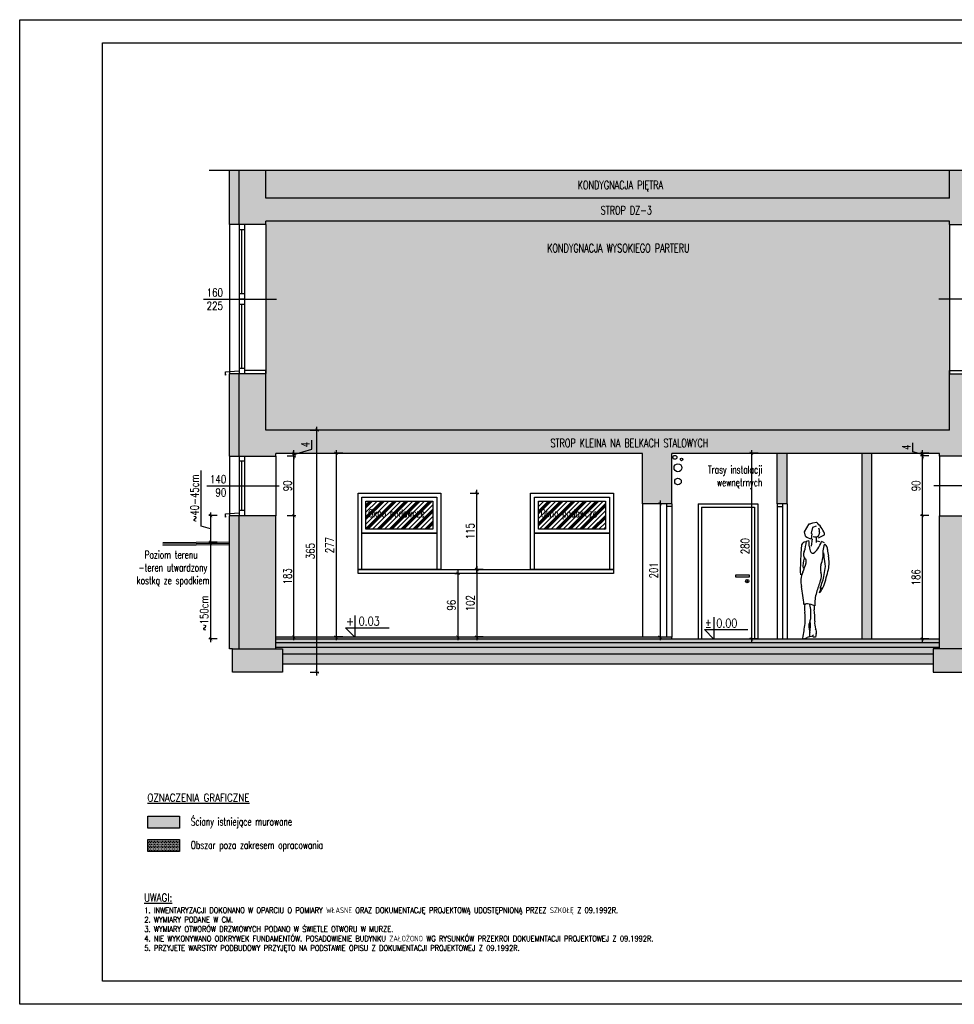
# Model space of a CAD drawing. Header units: millimetres. Extents: x 31969 to 285678, y -69766 to -1123.
# Tile 72 of 102: x 145040 to 146449, y -7196 to -5711. Entities that reach past the tile are written whole.
import ezdxf
from ezdxf.enums import TextEntityAlignment as Align
from ezdxf.lldxf.tags import DXFTag

# ---------------------------------------------------------------- set-up
doc = ezdxf.new("R2010")
doc.units = ezdxf.units.MM
doc.linetypes.add('ACAD_ISO02W100', pattern=[15, 12, -3])
for name, color, linetype in [('a-biblioteka', 251, 'Continuous'), ('a-izolacja 1', 3, 'Continuous'), ('a-koty', 1, 'Continuous'), ('a-opis 1', 3, 'Continuous'), ('a-opis 2', 1, 'Continuous'), ('a-opis stolarki 2', 1, 'Continuous'), ('a-przekrój 1', 3, 'Continuous'), ('a-stolarka okienna', 3, 'Continuous'), ('a-szkło', 4, 'Continuous'), ('a-szraf', 252, 'Continuous'), ('a-szraf 1', 250, 'Continuous'), ('a-widokowa', 3, 'Continuous'), ('a-wymiary', 11, 'Continuous'), ('a-ściany istniejące murowane', 6, 'Continuous')]:
    doc.layers.add(name, color=color, linetype=linetype)
doc.styles.add('IREK', font='simplex.shx', dxfattribs={"width": 0.8})
doc.styles.add('RS01507', font='romans.shx', dxfattribs={"width": 0.7, "height": 0.15})
doc.styles.add('WYMIAR', font='romans.shx', dxfattribs={"width": 0.8})
doc.styles.add('WYMIARY', font='simplex.shx', dxfattribs={"width": 0.75})
tags = doc.linetypes.add('DASHED', pattern=[0.75, 0.5, -0.25]).pattern_tags.tags
tags[6:7] = [DXFTag(74, 4), DXFTag(75, 0), DXFTag(340, '0'), DXFTag(46, 1.0), DXFTag(50, 0.0), DXFTag(44, 0.0), DXFTag(45, 0.0)]
tags[4:5] = [DXFTag(74, 4), DXFTag(75, 0), DXFTag(340, '0'), DXFTag(46, 1.0), DXFTag(50, 0.0), DXFTag(44, 0.0), DXFTag(45, 0.0)]
doc.dimstyles.new('MAREK50', dxfattribs={"dimtxt": 12.5, "dimasz": 5, "dimexe": 3, "dimexo": 2, "dimgap": 3.5, "dimtad": 1, "dimdec": 1, "dimdsep": 46, "dimtxsty": 'WYMIARY', "dimblk1": 'ARCHTICK', "dimblk2": 'ARCHTICK', "dimsah": 1, "dimcen": 2.5, "dimdle": 5, "dimadec": 0, "dimazin": 0, "dimtfac": 1, "dimtdec": 1, "dimtmove": 1, "dimatfit": 3, "dimldrblk": 'ARCHTICK', "dimfxl": 0, "dimtolj": 1, "dimtzin": 0, "dimarcsym": 0})

# ---------------------------------------------------------------- blocks, each defined once
blk = doc.blocks.new('_ARCHTICK')
at = {"color": 0, "linetype": 'ByBlock', "const_width": 0.15}
blk.add_lwpolyline([(-0.5, -0.5), (0.5, 0.5)], dxfattribs=at)
blk = doc.blocks.new('*D15')
at = {"layer": 'a-wymiary', "color": 0, "lineweight": -2, "ltscale": 100}
for p, q in [((146153.4, -6364.9), (146140.4, -6364.9)), ((146143.4, -6359.9), (146143.4, -6649.9)), ((146153.4, -6644.9), (146140.4, -6644.9))]:
    blk.add_line(p, q, dxfattribs=at)
at = {"layer": 'DEFPOINTS', "color": 0, "ltscale": 100}
for p in [(146157.9, -6364.9), (146143.4, -6644.9), (146157.9, -6644.9)]:
    blk.add_point(p, dxfattribs=at)
at = {"layer": 'a-wymiary', "color": 0, "lineweight": -2, "ltscale": 100, "xscale": 5, "yscale": 5, "zscale": 5}
for p, rotation in [((146143.4, -6364.9), 90), ((146143.4, -6644.9), 270)]:
    blk.add_blockref('_ARCHTICK', p, dxfattribs=dict(at, rotation=rotation))
at = {"layer": 'a-wymiary', "color": 0, "ltscale": 100, "insert": (146133.6, -6504.9), "char_height": 12.5, "attachment_point": 5, "rotation": 90, "style": 'WYMIARY'}
blk.add_mtext('\\A1;280', dxfattribs=at)
blk = doc.blocks.new('*D16')
at = {"layer": 'a-wymiary', "color": 0, "lineweight": -2, "ltscale": 100}
for p, q in [((145527.1, -6364.9), (145514.1, -6364.9)), ((145517.1, -6359.9), (145517.1, -6646.9)), ((145527.1, -6641.9), (145514.1, -6641.9))]:
    blk.add_line(p, q, dxfattribs=at)
at = {"layer": 'DEFPOINTS', "color": 0, "ltscale": 100}
for p in [(145590.5, -6364.9), (145517.1, -6641.9), (145590.5, -6641.9)]:
    blk.add_point(p, dxfattribs=at)
at = {"layer": 'a-wymiary', "color": 0, "lineweight": -2, "ltscale": 100, "xscale": 5, "yscale": 5, "zscale": 5}
for p, rotation in [((145517.1, -6364.9), 90), ((145517.1, -6641.9), 270)]:
    blk.add_blockref('_ARCHTICK', p, dxfattribs=dict(at, rotation=rotation))
at = {"layer": 'a-wymiary', "color": 0, "ltscale": 100, "insert": (145507.3, -6503.4), "char_height": 12.5, "attachment_point": 5, "rotation": 90, "style": 'WYMIARY'}
blk.add_mtext('\\A1;277', dxfattribs=at)
blk = doc.blocks.new('*D17')
at = {"layer": 'a-wymiary', "color": 0, "lineweight": -2, "ltscale": 100}
for p, q in [((145695.8, -6545.9), (145703.6, -6545.9)), ((145700.6, -6540.9), (145700.6, -6646.9)), ((145695.8, -6641.9), (145703.6, -6641.9))]:
    blk.add_line(p, q, dxfattribs=at)
at = {"layer": 'DEFPOINTS', "color": 0, "ltscale": 100}
for p in [(145693.8, -6545.9), (145693.8, -6641.9), (145700.6, -6641.9)]:
    blk.add_point(p, dxfattribs=at)
at = {"layer": 'a-wymiary', "color": 0, "lineweight": -2, "ltscale": 100, "xscale": 5, "yscale": 5, "zscale": 5}
for p, rotation in [((145700.6, -6545.9), 90), ((145700.6, -6641.9), 270)]:
    blk.add_blockref('_ARCHTICK', p, dxfattribs=dict(at, rotation=rotation))
at = {"layer": 'a-wymiary', "color": 0, "ltscale": 100, "insert": (145690.8, -6593.9), "char_height": 12.5, "attachment_point": 5, "rotation": 90, "style": 'WYMIARY'}
blk.add_mtext('\\A1;96', dxfattribs=at)
blk = doc.blocks.new('*D18')
at = {"layer": 'a-wymiary', "color": 0, "lineweight": -2, "ltscale": 100}
for p, q in [((145738.9, -6539.9), (145725.9, -6539.9)), ((145728.9, -6534.9), (145728.9, -6646.9)), ((145738.9, -6641.9), (145725.9, -6641.9))]:
    blk.add_line(p, q, dxfattribs=at)
at = {"layer": 'DEFPOINTS', "color": 0, "ltscale": 100}
for p in [(145742.5, -6539.9), (145728.9, -6641.9), (145742.5, -6641.9)]:
    blk.add_point(p, dxfattribs=at)
at = {"layer": 'a-wymiary', "color": 0, "lineweight": -2, "ltscale": 100, "xscale": 5, "yscale": 5, "zscale": 5}
for p, rotation in [((145728.9, -6539.9), 90), ((145728.9, -6641.9), 270)]:
    blk.add_blockref('_ARCHTICK', p, dxfattribs=dict(at, rotation=rotation))
at = {"layer": 'a-wymiary', "color": 0, "ltscale": 100, "insert": (145719.2, -6590.9), "char_height": 12.5, "attachment_point": 5, "rotation": 90, "style": 'WYMIARY'}
blk.add_mtext('\\A1;102', dxfattribs=at)
blk = doc.blocks.new('*D19')
at = {"layer": 'a-wymiary', "color": 0, "lineweight": -2, "ltscale": 100}
for p, q in [((146005.5, -6440.9), (146002.5, -6440.9)), ((146005.5, -6435.9), (146005.5, -6646.9)), ((146005.5, -6641.9), (146002.5, -6641.9))]:
    blk.add_line(p, q, dxfattribs=at)
at = {"layer": 'DEFPOINTS', "color": 0, "ltscale": 100}
for p in [(146007.4, -6440.9), (146005.5, -6641.9), (146007.4, -6641.9)]:
    blk.add_point(p, dxfattribs=at)
at = {"layer": 'a-wymiary', "color": 0, "lineweight": -2, "ltscale": 100, "xscale": 5, "yscale": 5, "zscale": 5}
for p, rotation in [((146005.5, -6440.9), 90), ((146005.5, -6641.9), 270)]:
    blk.add_blockref('_ARCHTICK', p, dxfattribs=dict(at, rotation=rotation))
at = {"layer": 'a-wymiary', "color": 0, "ltscale": 100, "insert": (145995.8, -6541.4), "char_height": 12.5, "attachment_point": 5, "rotation": 90, "style": 'WYMIARY'}
blk.add_mtext('\\A1;201', dxfattribs=at)
blk = doc.blocks.new('*D20')
at = {"layer": 'a-wymiary', "color": 0, "lineweight": -2, "ltscale": 100}
for p, q in [((145443.4, -6458.9), (145456.4, -6458.9)), ((145453.4, -6646.9), (145453.4, -6453.9)), ((145443.4, -6641.9), (145456.4, -6641.9))]:
    blk.add_line(p, q, dxfattribs=at)
at = {"layer": 'DEFPOINTS', "color": 0, "ltscale": 100}
for p in [(145426, -6458.9), (145453.4, -6458.9), (145426, -6641.9)]:
    blk.add_point(p, dxfattribs=at)
at = {"layer": 'a-wymiary', "color": 0, "lineweight": -2, "ltscale": 100, "xscale": 5, "yscale": 5, "zscale": 5}
for p, rotation in [((145453.4, -6458.9), 90), ((145453.4, -6641.9), 270)]:
    blk.add_blockref('_ARCHTICK', p, dxfattribs=dict(at, rotation=rotation))
at = {"layer": 'a-wymiary', "color": 0, "ltscale": 100, "insert": (145443.7, -6550.4), "char_height": 12.5, "attachment_point": 5, "rotation": 90, "style": 'WYMIARY'}
blk.add_mtext('\\A1;183', dxfattribs=at)
blk = doc.blocks.new('*D21')
at = {"layer": 'a-wymiary', "color": 0, "lineweight": -2, "ltscale": 100}
for p, q in [((145443.4, -6368.9), (145456.4, -6368.9)), ((145453.4, -6463.9), (145453.4, -6363.9)), ((145443.4, -6458.9), (145456.4, -6458.9))]:
    blk.add_line(p, q, dxfattribs=at)
at = {"layer": 'DEFPOINTS', "color": 0, "ltscale": 100}
for p in [(145426, -6368.9), (145453.4, -6368.9), (145426, -6458.9)]:
    blk.add_point(p, dxfattribs=at)
at = {"layer": 'a-wymiary', "color": 0, "lineweight": -2, "ltscale": 100, "xscale": 5, "yscale": 5, "zscale": 5}
for p, rotation in [((145453.4, -6368.9), 90), ((145453.4, -6458.9), 270)]:
    blk.add_blockref('_ARCHTICK', p, dxfattribs=dict(at, rotation=rotation))
at = {"layer": 'a-wymiary', "color": 0, "ltscale": 100, "insert": (145443.7, -6413.9), "char_height": 12.5, "attachment_point": 5, "rotation": 90, "style": 'WYMIARY'}
blk.add_mtext('\\A1;90', dxfattribs=at)
blk = doc.blocks.new('*D22')
at = {"layer": 'a-wymiary', "color": 0, "lineweight": -2, "ltscale": 100}
for p, q in [((145480.4, -6358.8), (145480.4, -6345.2)), ((145443.4, -6368.9), (145456.4, -6368.9)), ((145445.7, -6364.9), (145456.4, -6364.9)), ((145453.4, -6366.9), (145480.4, -6358.8)), ((145453.4, -6364.9), (145453.4, -6359.9)), ((145453.4, -6368.9), (145453.4, -6364.9)), ((145453.4, -6368.9), (145453.4, -6364.9)), ((145453.4, -6368.9), (145453.4, -6373.9))]:
    blk.add_line(p, q, dxfattribs=at)
at = {"layer": 'DEFPOINTS', "color": 0, "ltscale": 100}
for p in [(145426, -6368.9), (145443.7, -6364.9), (145453.4, -6364.9)]:
    blk.add_point(p, dxfattribs=at)
at = {"layer": 'a-wymiary', "color": 0, "lineweight": -2, "ltscale": 100, "xscale": 5, "yscale": 5, "zscale": 5}
for p, rotation in [((145453.4, -6364.9), 270), ((145453.4, -6368.9), 90)]:
    blk.add_blockref('_ARCHTICK', p, dxfattribs=dict(at, rotation=rotation))
at = {"layer": 'a-wymiary', "color": 0, "ltscale": 100, "insert": (145470.7, -6352), "char_height": 12.5, "attachment_point": 5, "rotation": 90, "style": 'WYMIARY'}
blk.add_mtext('\\A1;4', dxfattribs=at)
blk = doc.blocks.new('*D23')
at = {"layer": 'a-wymiary', "color": 0, "lineweight": -2, "ltscale": 100}
for p, q in [((146410.9, -6458.9), (146397.9, -6458.9)), ((146400.9, -6649.9), (146400.9, -6453.9)), ((146410.9, -6644.9), (146397.9, -6644.9))]:
    blk.add_line(p, q, dxfattribs=at)
at = {"layer": 'DEFPOINTS', "color": 0, "ltscale": 100}
for p in [(146400.9, -6458.9), (146427, -6458.9), (146427, -6644.9)]:
    blk.add_point(p, dxfattribs=at)
at = {"layer": 'a-wymiary', "color": 0, "lineweight": -2, "ltscale": 100, "xscale": 5, "yscale": 5, "zscale": 5}
for p, rotation in [((146400.9, -6458.9), 90), ((146400.9, -6644.9), 270)]:
    blk.add_blockref('_ARCHTICK', p, dxfattribs=dict(at, rotation=rotation))
at = {"layer": 'a-wymiary', "color": 0, "ltscale": 100, "insert": (146391.2, -6551.9), "char_height": 12.5, "attachment_point": 5, "rotation": 90, "style": 'WYMIARY'}
blk.add_mtext('\\A1;186', dxfattribs=at)
blk = doc.blocks.new('*D24')
at = {"layer": 'a-wymiary', "color": 0, "lineweight": -2, "ltscale": 100}
for p, q in [((146410.9, -6368.9), (146397.9, -6368.9)), ((146400.9, -6463.9), (146400.9, -6363.9)), ((146410.9, -6458.9), (146397.9, -6458.9))]:
    blk.add_line(p, q, dxfattribs=at)
at = {"layer": 'DEFPOINTS', "color": 0, "ltscale": 100}
for p in [(146400.9, -6368.9), (146427, -6368.9), (146427, -6458.9)]:
    blk.add_point(p, dxfattribs=at)
at = {"layer": 'a-wymiary', "color": 0, "lineweight": -2, "ltscale": 100, "xscale": 5, "yscale": 5, "zscale": 5}
for p, rotation in [((146400.9, -6368.9), 90), ((146400.9, -6458.9), 270)]:
    blk.add_blockref('_ARCHTICK', p, dxfattribs=dict(at, rotation=rotation))
at = {"layer": 'a-wymiary', "color": 0, "ltscale": 100, "insert": (146391.2, -6413.9), "char_height": 12.5, "attachment_point": 5, "rotation": 90, "style": 'WYMIARY'}
blk.add_mtext('\\A1;90', dxfattribs=at)
blk = doc.blocks.new('*D25')
at = {"layer": 'a-wymiary', "color": 0, "lineweight": -2, "ltscale": 100}
for p, q in [((146386.4, -6362.6), (146386.4, -6348.9)), ((146400.9, -6366.9), (146386.4, -6362.6)), ((146410.9, -6364.9), (146397.9, -6364.9)), ((146410.9, -6368.9), (146397.9, -6368.9)), ((146400.9, -6364.9), (146400.9, -6359.9)), ((146400.9, -6368.9), (146400.9, -6364.9)), ((146400.9, -6368.9), (146400.9, -6364.9)), ((146400.9, -6368.9), (146400.9, -6373.9))]:
    blk.add_line(p, q, dxfattribs=at)
at = {"layer": 'DEFPOINTS', "color": 0, "ltscale": 100}
for p in [(146400.9, -6364.9), (146427, -6364.9), (146427, -6368.9)]:
    blk.add_point(p, dxfattribs=at)
at = {"layer": 'a-wymiary', "color": 0, "lineweight": -2, "ltscale": 100, "xscale": 5, "yscale": 5, "zscale": 5}
for p, rotation in [((146400.9, -6364.9), 270), ((146400.9, -6368.9), 90)]:
    blk.add_blockref('_ARCHTICK', p, dxfattribs=dict(at, rotation=rotation))
at = {"layer": 'a-wymiary', "color": 0, "ltscale": 100, "insert": (146376.7, -6355.7), "char_height": 12.5, "attachment_point": 5, "rotation": 90, "style": 'WYMIARY'}
blk.add_mtext('\\A1;4', dxfattribs=at)
blk = doc.blocks.new('*D34')
at = {"layer": 'a-wymiary', "color": 0, "lineweight": -2, "ltscale": 100}
for p, q in [((145718.9, -6424.9), (145731.9, -6424.9)), ((145728.9, -6544.9), (145728.9, -6419.9)), ((145718.9, -6539.9), (145731.9, -6539.9))]:
    blk.add_line(p, q, dxfattribs=at)
at = {"layer": 'DEFPOINTS', "color": 0, "ltscale": 100}
for p in [(145675, -6424.9), (145728.9, -6424.9), (145675, -6539.9)]:
    blk.add_point(p, dxfattribs=at)
at = {"layer": 'a-wymiary', "color": 0, "lineweight": -2, "ltscale": 100, "xscale": 5, "yscale": 5, "zscale": 5}
for p, rotation in [((145728.9, -6424.9), 90), ((145728.9, -6539.9), 270)]:
    blk.add_blockref('_ARCHTICK', p, dxfattribs=dict(at, rotation=rotation))
at = {"layer": 'a-wymiary', "color": 0, "ltscale": 100, "insert": (145719.2, -6482.4), "char_height": 12.5, "attachment_point": 5, "rotation": 90, "style": 'WYMIARY'}
blk.add_mtext('\\A1;115', dxfattribs=at)
blk = doc.blocks.new('*D35')
at = {"layer": 'a-wymiary', "color": 0, "lineweight": -2, "ltscale": 100}
for p, q in [((145313.3, -6474.6), (145313.3, -6390.8)), ((145337.8, -6458.9), (145324.8, -6458.9)), ((145327.8, -6453.9), (145327.8, -6503.9)), ((145327.8, -6478.9), (145313.3, -6474.6)), ((145337.8, -6498.9), (145324.8, -6498.9))]:
    blk.add_line(p, q, dxfattribs=at)
at = {"layer": 'DEFPOINTS', "color": 0, "ltscale": 100}
for p in [(145356, -6458.9), (145327.8, -6498.9), (145356.4, -6498.9)]:
    blk.add_point(p, dxfattribs=at)
at = {"layer": 'a-wymiary', "color": 0, "lineweight": -2, "ltscale": 100, "xscale": 5, "yscale": 5, "zscale": 5}
for p, rotation in [((145327.8, -6458.9), 90), ((145327.8, -6498.9), 270)]:
    blk.add_blockref('_ARCHTICK', p, dxfattribs=dict(at, rotation=rotation))
at = {"layer": 'a-wymiary', "color": 0, "ltscale": 100, "insert": (145303.5, -6432.7), "char_height": 12.5, "attachment_point": 5, "rotation": 90, "style": 'WYMIARY'}
blk.add_mtext('\\A1;~40-45cm', dxfattribs=at)
blk = doc.blocks.new('*D39')
at = {"layer": 'a-wymiary', "color": 0, "lineweight": -2, "ltscale": 100}
for p, q in [((145488, -6699.9), (145488, -6324.9)), ((145478, -6329.9), (145491, -6329.9)), ((145478, -6694.9), (145491, -6694.9))]:
    blk.add_line(p, q, dxfattribs=at)
at = {"layer": 'DEFPOINTS', "color": 0, "ltscale": 100}
for p in [(145421, -6329.9), (145488, -6329.9), (145436, -6694.9)]:
    blk.add_point(p, dxfattribs=at)
at = {"layer": 'a-wymiary', "color": 0, "lineweight": -2, "ltscale": 100, "xscale": 5, "yscale": 5, "zscale": 5}
for p, rotation in [((145488, -6329.9), 90), ((145488, -6694.9), 270)]:
    blk.add_blockref('_ARCHTICK', p, dxfattribs=dict(at, rotation=rotation))
at = {"layer": 'a-wymiary', "color": 0, "ltscale": 100, "insert": (145478.2, -6512.4), "char_height": 12.5, "attachment_point": 5, "rotation": 90, "style": 'WYMIARY'}
blk.add_mtext('\\A1;365', dxfattribs=at)
blk = doc.blocks.new('*D146')
at = {"layer": 'a-wymiary', "color": 0, "lineweight": -2, "ltscale": 100}
for p, q in [((146512.7, -6468.9), (146525.7, -6468.9)), ((146522.7, -6463.9), (146522.7, -6649.9)), ((146512.7, -6644.9), (146525.7, -6644.9))]:
    blk.add_line(p, q, dxfattribs=at)
at = {"layer": 'DEFPOINTS', "color": 0, "ltscale": 100}
for p in [(146496.4, -6468.9), (146427, -6644.9), (146522.7, -6644.9)]:
    blk.add_point(p, dxfattribs=at)
at = {"layer": 'a-wymiary', "color": 0, "lineweight": -2, "ltscale": 100, "xscale": 5, "yscale": 5, "zscale": 5}
for p, rotation in [((146522.7, -6468.9), 90), ((146522.7, -6644.9), 270)]:
    blk.add_blockref('_ARCHTICK', p, dxfattribs=dict(at, rotation=rotation))
at = {"layer": 'a-wymiary', "color": 0, "ltscale": 100, "insert": (146512.9, -6556.9), "char_height": 12.5, "attachment_point": 5, "rotation": 90, "style": 'WYMIARY'}
blk.add_mtext('\\A1;~180cm', dxfattribs=at)
blk = doc.blocks.new('*D147')
at = {"layer": 'a-wymiary', "color": 0, "lineweight": -2, "ltscale": 100}
for p, q in [((145337.8, -6500.9), (145324.8, -6500.9)), ((145327.8, -6495.9), (145327.8, -6649.9)), ((145337.8, -6644.9), (145324.8, -6644.9))]:
    blk.add_line(p, q, dxfattribs=at)
at = {"layer": 'DEFPOINTS', "color": 0, "ltscale": 100}
for p in [(145356, -6500.9), (145327.8, -6644.9), (146306.9, -6644.9)]:
    blk.add_point(p, dxfattribs=at)
at = {"layer": 'a-wymiary', "color": 0, "lineweight": -2, "ltscale": 100, "xscale": 5, "yscale": 5, "zscale": 5}
for p, rotation in [((145327.8, -6500.9), 90), ((145327.8, -6644.9), 270)]:
    blk.add_blockref('_ARCHTICK', p, dxfattribs=dict(at, rotation=rotation))
at = {"layer": 'a-wymiary', "color": 0, "ltscale": 100, "insert": (145318, -6606), "char_height": 12.5, "attachment_point": 5, "rotation": 90, "style": 'WYMIARY'}
blk.add_mtext('\\A1;~150cm', dxfattribs=at)

msp = doc.modelspace()

# ---------------------------------------------------------------- hatches: boundary and pattern name
at = {"layer": 'a-szraf', "ltscale": 0.9}
h = msp.add_hatch(color=254, dxfattribs=at)
h.dxf.hatch_style = 1
h.paths.add_polyline_path([(146481.96, -5938.46), (146441.96, -5938.46), (146441.96, -5979.95), (145410.96, -5979.95), (145410.96, -5938.46), (145370.96, -5938.46), (145370.96, -6019.95), (145410.96, -6019.95), (145410.96, -6014.95), (146441.96, -6014.95), (146441.96, -6019.95), (146481.96, -6019.95)])
h.paths.add_polyline_path([(145370.96, -5938.46), (145355.96, -5938.46), (145355.96, -6019.95), (145370.96, -6019.95)])
h.paths.add_polyline_path([(146496.96, -5938.46), (146481.96, -5938.46), (146481.96, -6019.95), (146496.96, -6019.95)])
h.paths.add_polyline_path([(146496.96, -6244.95), (146481.96, -6244.95), (146481.96, -6368.95), (146496.96, -6368.95)])
h.paths.add_polyline_path([(146481.96, -6244.95), (146441.96, -6244.95), (146441.96, -6329.95), (145410.96, -6329.95), (145410.96, -6244.95), (145370.96, -6244.95), (145370.96, -6368.95), (145425.96, -6368.95), (145425.96, -6364.95), (145978.96, -6364.95), (145978.96, -6440.95), (146022.96, -6440.95), (146022.96, -6364.95), (146426.96, -6364.95), (146426.96, -6368.95), (146481.96, -6368.95)])
h.paths.add_polyline_path([(145370.96, -6244.95), (145355.96, -6244.95), (145355.96, -6368.95), (145370.96, -6368.95)])
h.paths.add_polyline_path([(145425.96, -6458.95), (145370.96, -6458.95), (145370.96, -6659.95), (145425.96, -6659.95)])
h.paths.add_polyline_path([(145370.96, -6458.95), (145355.96, -6458.95), (145355.96, -6659.95), (145360.96, -6659.95), (145370.96, -6659.95)])
h.paths.add_polyline_path([(145435.96, -6659.95), (145360.96, -6659.95), (145360.96, -6694.95), (145435.96, -6694.95)])
h.paths.add_polyline_path([(146491.96, -6659.95), (146416.96, -6659.95), (146416.96, -6694.95), (146491.96, -6694.95)])
h.paths.add_polyline_path([(146481.96, -6458.95), (146426.96, -6458.95), (146426.96, -6659.95), (146481.96, -6659.95)])
h.paths.add_polyline_path([(146496.96, -6458.95), (146481.96, -6458.95), (146481.96, -6659.95), (146491.96, -6659.95), (146496.96, -6659.95)])
h.paths.add_polyline_path([(146196.96, -6364.95), (146181.96, -6364.95), (146181.96, -6440.95), (146196.96, -6440.95)], flags=17)
h.paths.add_polyline_path([(146324.96, -6364.95), (146309.96, -6364.95), (146309.96, -6644.95), (146324.96, -6644.95)])
h.paths.add_polyline_path([(146416.96, -6667.95), (145435.96, -6667.95), (145435.96, -6682.95), (146416.96, -6682.95)])
h.paths.add_polyline_path([(146416.96, -6659.95), (146426.96, -6659.95), (146426.96, -6657.95), (145425.96, -6657.95), (145425.96, -6659.95), (145435.96, -6659.95), (145435.96, -6667.95), (146416.96, -6667.95)])
h.paths.add_polyline_path([(146426.96, -6650.95), (145425.96, -6650.95), (145425.96, -6657.95), (146426.96, -6657.95)])
h.paths.add_polyline_path([(146426.96, -6644.95), (146022.96, -6644.95), (145425.96, -6644.95), (145425.96, -6650.95), (146426.96, -6650.95)])
h.paths.add_polyline_path([(146022.96, -6641.95), (146014.96, -6641.95), (145545.22, -6641.95), (145545.22, -6642.14), (145545.03, -6641.95), (145425.96, -6641.95), (145425.96, -6644.95), (146022.96, -6644.95)])
h.paths.add_polyline_path([(145913.95, -6007.76), (146005.58, -6007.76), (146005.58, -5988.76), (145913.95, -5988.76)], flags=24)
h.paths.add_polyline_path([(145480.07, -6358.47), (145480.07, -6345.53), (145461.32, -6345.53), (145461.32, -6358.47)], flags=24)
h.paths.add_polyline_path([(146386.06, -6362.22), (146386.06, -6349.28), (146367.31, -6349.28), (146367.31, -6362.22)], flags=24)
h.paths.add_polyline_path([(145838.27, -6358.88), (146114.45, -6358.88), (146114.45, -6339.88), (145838.27, -6339.88)], flags=24)
at = {"layer": 'a-szraf', "ltscale": 30}
h = msp.add_hatch(dxfattribs=at)
h.set_pattern_fill('DOTS', color=256, scale=1.5)
h.paths.add_polyline_path([(146441.96, -6023.95), (146441.96, -6014.95), (145410.96, -6014.95), (145410.96, -6023.95), (145410.96, -6248.72), (145410.96, -6248.95), (145410.96, -6329.95), (146441.96, -6329.95), (146441.96, -6248.95), (146441.96, -6243.95)])
h.paths.add_polyline_path([(146441.96, -5938.46), (145410.96, -5938.46), (145410.96, -5979.95), (146441.96, -5979.95)])
at = {"layer": 'a-szraf', "ltscale": 0.9}
h = msp.add_hatch(color=254, dxfattribs=at)
h.dxf.hatch_style = 1
h.paths.add_polyline_path([(145281.05, -6912.09), (145233.1, -6912.09), (145233.1, -6930.09), (145281.05, -6930.09)])
at = {"layer": 'a-szraf', "ltscale": 30}
h = msp.add_hatch(dxfattribs=at)
h.set_pattern_fill('DOTS', color=256, scale=1.5)
h.set_pattern_definition([(0, (75095.028, -2818.1347), (1.190625, 2.38125), [0, -2.38125])])
h.paths.add_polyline_path([(145281.05, -6965.42), (145281.05, -6947.42), (145233.1, -6947.42), (145233.1, -6965.42)])
at = {"layer": 'a-szraf 1', "ltscale": 10}
h = msp.add_hatch(dxfattribs=at)
h.set_pattern_fill('PLASTI', color=256, scale=2, angle=45)
h.set_pattern_definition([(45, (0, -116.776), (-8.9802561, 8.9802561), []), (45, (-1.123, -115.654), (-8.9802561, 8.9802561), []), (45, (-2.245, -114.531), (-8.9802561, 8.9802561), []), (45, (-5.613, -111.164), (-8.9802561, 8.9802561), [])])
h.paths.add_polyline_path([(145922.96, -6479.45), (145922.96, -6436.95), (145821.96, -6436.95), (145821.96, -6479.45)])
h.paths.add_polyline_path([(145662.96, -6436.95), (145561.96, -6436.95), (145561.96, -6479.45), (145662.96, -6479.45)])

# ---------------------------------------------------------------- linework, layer by layer
at = {"layer": 'a-biblioteka'}
for p, q in [((146223.15, -6483.23), (146230.25, -6471.32)), ((146236, -6469.89), (146241.24, -6468.87)), ((146224.76, -6489.99), (146223.15, -6483.23)), ((146235.15, -6476.81), (146233.12, -6485.43)), ((146233.12, -6485.43), (146234.22, -6486.27)), ((146234.22, -6486.27), (146233.29, -6493.96)), ((146240.65, -6474.78), (146235.15, -6476.81)), ((146252.9, -6488.38), (146243.69, -6493.11)), ((146218.83, -6503), (146217.82, -6515.93)), ((146226.38, -6497.48), (146229.96, -6496.29)), ((146234.64, -6494.06), (146233.28, -6504.75)), ((146241.41, -6499.62), (146241.5, -6490.78)), ((146242.49, -6496.88), (146245.81, -6498.08)), ((146253.11, -6499.93), (146248.8, -6497.74)), ((146217.82, -6515.93), (146217.06, -6528.26)), ((146241.02, -6636.8), (146239.68, -6642.15)), ((146235.61, -6640.65), (146227.34, -6642.57)), ((146235.47, -6640.26), (146236.53, -6638.44)), ((146236.08, -6642.04), (146235.47, -6640.26)), ((146239.68, -6642.15), (146236.08, -6642.04))]:
    msp.add_line(p, q, dxfattribs=at)
for centre, radius, start, end in [((146230.19, -6465.32), 6, 270.60418, 295.64674), ((146231.72, -6460.16), 10.62, 275.74095, 293.72716), ((146210.4, -6503.67), 46.49, 22.87603, 48.45463), ((146242.12, -6487.78), 2.51, 288.71086, 353.93179), ((146304.68, -6498.46), 60.95, 165.93762, 170.15838), ((146235.4, -6482.01), 10.28, 350.83442, 24.0383), ((146243.32, -6485.81), 9.92, 344.94876, 1.21953), ((146225.85, -6505.95), 7.61, 102.85932, 157.24838), ((146090.56, -6475.53), 137.58, 344.14016, 350.81903), ((146240.94, -6466.35), 28.64, 235.60158, 254.51849), ((145391.43, -6546.56), 840.03, 2.76109, 3.4312), ((146239.43, -6484.12), 6.97, 244.38065, 300.07868), ((146192.59, -6477.75), 59.65, 328.3169, 340.41452), ((146302.25, -6517.48), 51.58, 162.22446, 185.16389), ((146249.29, -6509.22), 8.52, 353.96663, 56.05718), ((146232.4, -6518.34), 10.84, 151.23017, 182.56899), ((146232.65, -6516.31), 11.35, 192.79592, 227.83065), ((146249.19, -6505.02), 18.73, 183.30646, 208.60477), ((146235.52, -6512.42), 3.19, 209.45938, 294.80579), ((146224.95, -6496.38), 22.37, 302.17446, 325.39995), ((146270.7, -6515.07), 18.82, 179.3889, 197.56466), ((146345.38, -6502.76), 87.93, 184.80139, 191.43932), ((146720.83, -6542.12), 503.96, 178.42339, 180.7067), ((145994.76, -6456.88), 242.23, 338.91939, 342.41294), ((146248.69, -6532.91), 27.86, 159.57811, 191.02575), ((146218.94, -6528.17), 7, 344.27241, 29.51096), ((146269.07, -6538.71), 21.82, 166.21858, 195.0994), ((146186.7, -6511.27), 65.1, 340.02788, 350.40395), ((146187.27, -6537.67), 67.4, 1.93973, 14.36355), ((146220.38, -6529.92), 40.02, 345.58015, 14.06357), ((146249.61, -6558.12), 32.1, 153.90443, 194.18157), ((146171.52, -6534.73), 82.28, 335.84953, 350.88287), ((146231.12, -6549.51), 17.64, 336.80037, 16.86775), ((145953.47, -6469.64), 313.64, 342.33755, 347.05766), ((146175.83, -6529.77), 79, 346.83196, 355.92529), ((146914.56, -6787.99), 706.25, 160.86285, 162.43419), ((145955.93, -6616.68), 267.4, 5.08809, 10.92907), ((146296.87, -6592.16), 58.27, 162.70786, 182.52221), ((146222.95, -6553.74), 31.39, 316.12551, 339.37345), ((146196.5, -6552.44), 54.22, 334.83162, 344.03087), ((146243.56, -6559.92), 9.01, 289.71758, 304.28163), ((146227.14, -6606.19), 14.08, 88.72389, 110.18821), ((146258.9, -6598.82), 35.72, 169.85147, 189.00976), ((146221.23, -6643.97), 52.24, 70.50886, 83.15326), ((146172.02, -6606.9), 60.96, 353.33361, 13.46108), ((146144.96, -6615.39), 79.42, 355.36989, 7.94332), ((146249.09, -6598.42), 11.53, 160.50413, 191.84656), ((146166.97, -6612.7), 71.83, 355.73989, 9.54723), ((143950.84, -6295.44), 2296.58, 351.28338, 351.83036), ((146245.35, -6626.03), 15.76, 155.7669, 207.48602), ((146211.94, -6611.16), 20.82, 336.1784, 352.20626), ((146193.71, -6625.04), 38.56, 345.7931, 10.5801), ((146261.46, -6621.16), 23.07, 172.24328, 201.53793), ((147234.32, -6742.11), 1008.99, 173.87804, 174.29912), ((146229.68, -6634.75), 11.52, 349.78315, 26.42818), ((146221.98, -6643.76), 1.11, 165.4338, 274.2154), ((146193.51, -6546.86), 102.08, 286.23725, 288.138), ((146224.7, -6640.67), 3.25, 280.45709, 324.1708)]:
    msp.add_arc(centre, radius, start, end, dxfattribs=at)
at = {"layer": 'a-izolacja 1'}
for p, q in [((145370.96, -6019.95), (145370.96, -5938.46)), ((145370.96, -6368.95), (145370.96, -6244.95)), ((145370.96, -6659.95), (145370.96, -6458.95))]:
    msp.add_line(p, q, dxfattribs=at)
at = {"layer": 'a-koty'}
for points in [[(145545.22, -6609.37), (145545.22, -6642.14), (145531.07, -6627.99), (145596.84, -6627.99)], [(146086.33, -6612.18), (146086.33, -6644.95), (146072.18, -6630.8), (146137.95, -6630.8)]]:
    msp.add_lwpolyline(points, dxfattribs=at)
at = {"layer": 'a-opis 2', "ltscale": 2}
for points in [[(147139.86, -7195.89), (145039.86, -7195.89), (145039.86, -5710.89), (147139.86, -5710.89)], [(145164.86, -5745.89), (147104.86, -5745.89), (147104.86, -7160.89), (145164.86, -7160.89)]]:
    msp.add_lwpolyline(points, close=True, dxfattribs=at)
at = {"layer": 'a-opis stolarki 2'}
for p, q in [((145317.07, -6132.45), (145427.03, -6132.45)), ((146535.86, -6132.45), (146425.89, -6132.45)), ((145322.09, -6413.95), (145430.87, -6413.95)), ((146527.95, -6413.95), (146417.98, -6413.95))]:
    msp.add_line(p, q, dxfattribs=at)
at = {"layer": 'a-przekrój 1'}
for p, q in [((145355.96, -6498.95), (145255.91, -6499.95)), ((145355.96, -6500.95), (145255.91, -6501.95)), ((145355.96, -6502.95), (145255.91, -6503.95)), ((146022.96, -6644.95), (145425.96, -6644.95)), ((146426.96, -6650.95), (145425.96, -6650.95)), ((146426.96, -6657.95), (145425.96, -6657.95)), ((146416.96, -6667.95), (145435.96, -6667.95)), ((146416.96, -6682.95), (145435.96, -6682.95))]:
    msp.add_line(p, q, dxfattribs=at)
at = {"layer": 'a-przekrój 1', "ltscale": 100}
for centre, radius in [((146027.73, -6370.93), 3), ((146032.43, -6386.58), 6), ((146037.92, -6374.04), 2), ((146032.43, -6407.42), 5)]:
    msp.add_circle(centre, radius, dxfattribs=at)
at = {"layer": 'a-stolarka okienna'}
for p, q in [((145355.96, -6019.95), (145355.96, -6244.72)), ((145370.96, -6019.95), (145370.96, -6244.95)), ((145378.96, -6027.95), (145370.96, -6027.95)), ((145378.96, -6020.17), (145378.96, -6244.95)), ((145410.96, -6019.95), (145410.96, -6244.72)), ((146441.96, -6019.95), (146441.96, -6244.72)), ((145378.96, -6124.45), (145370.96, -6124.45)), ((145378.96, -6132.45), (145370.96, -6132.45)), ((145378.96, -6140.45), (145370.96, -6140.45)), ((145378.96, -6236.95), (145370.96, -6236.95)), ((145350, -6242.19), (145370.96, -6240.45)), ((145350, -6247.19), (145350, -6242.19)), ((145350, -6247.19), (145351.14, -6245.69)), ((145410.96, -6239.95), (145378.96, -6239.95)), ((145410.96, -6244.95), (145410.96, -6239.95)), ((146441.96, -6244.95), (146441.96, -6239.95)), ((146441.96, -6239.95), (146473.96, -6239.95)), ((145355.96, -6369.17), (145355.96, -6458.95)), ((145370.96, -6368.95), (145370.96, -6458.95)), ((145378.96, -6369.17), (145378.96, -6458.95)), ((145425.96, -6368.95), (145425.96, -6458.95)), ((146426.96, -6368.95), (146426.96, -6458.72)), ((145378.96, -6376.95), (145370.96, -6376.95)), ((145350, -6456.19), (145370.96, -6454.45)), ((145350, -6461.19), (145350, -6456.19)), ((145350, -6461.19), (145351.14, -6459.69)), ((145378.96, -6450.95), (145370.96, -6450.95))]:
    msp.add_line(p, q, dxfattribs=at)
at = {"layer": 'a-szkło', "ltscale": 2}
for p, q in [((145374.96, -6124.45), (145374.96, -6027.95)), ((145374.96, -6236.95), (145374.96, -6140.45)), ((145374.96, -6450.95), (145374.96, -6376.95))]:
    msp.add_line(p, q, dxfattribs=at)
at = {"layer": 'a-widokowa', "ltscale": 100}
for p, q in [((145978.96, -6440.95), (145978.96, -6641.95)), ((146014.96, -6440.95), (146014.96, -6641.95)), ((146022.96, -6440.95), (146022.96, -6641.95)), ((146062.96, -6440.95), (146152.96, -6440.95)), ((146062.96, -6440.95), (146062.96, -6644.95)), ((146152.96, -6440.95), (146152.96, -6644.95)), ((146181.96, -6440.95), (146181.96, -6644.95)), ((146189.96, -6440.95), (146189.96, -6644.95)), ((146196.96, -6440.95), (146196.96, -6644.95)), ((146022.96, -6444.95), (146014.96, -6444.95)), ((146067.96, -6445.95), (146147.96, -6445.95)), ((146067.96, -6445.95), (146067.96, -6644.95)), ((146147.96, -6445.95), (146147.96, -6644.95)), ((146181.96, -6444.95), (146189.96, -6444.95)), ((145555.96, -6485.45), (145668.96, -6485.45)), ((145815.96, -6485.45), (145928.96, -6485.45)), ((146136.97, -6556.48), (146136.97, -6558.48))]:
    msp.add_line(p, q, dxfattribs=at)
for points in [[(145549.96, -6424.95), (145674.96, -6424.95), (145674.96, -6539.95), (145549.96, -6539.95)], [(145809.96, -6424.95), (145934.96, -6424.95), (145934.96, -6539.95), (145809.96, -6539.95)], [(145555.96, -6430.95), (145668.96, -6430.95), (145668.96, -6539.95), (145555.96, -6539.95)], [(145555.96, -6430.95), (145668.96, -6430.95), (145668.96, -6485.45), (145555.96, -6485.45)], [(145561.96, -6436.95), (145662.96, -6436.95), (145662.96, -6479.45), (145561.96, -6479.45)], [(145815.96, -6430.95), (145928.96, -6430.95), (145928.96, -6539.95), (145815.96, -6539.95)], [(145815.96, -6430.95), (145928.96, -6430.95), (145928.96, -6485.45), (145815.96, -6485.45)], [(145821.96, -6436.95), (145922.96, -6436.95), (145922.96, -6479.45), (145821.96, -6479.45)], [(145549.96, -6539.95), (145934.96, -6539.95), (145934.96, -6545.95), (145549.96, -6545.95)], [(146119.53, -6548.15), (146139.62, -6548.15), (146139.62, -6551.75), (146119.53, -6551.75)]]:
    msp.add_lwpolyline(points, close=True, dxfattribs=at)
msp.add_circle((146136.97, -6557.48), 2.5, dxfattribs=at)
at = {"layer": 'a-ściany istniejące murowane', "linetype": 'DASHED', "ltscale": 20}
msp.add_line((146530.13, -5938.46), (145325.56, -5938.46), dxfattribs=at)
at = {"layer": 'a-ściany istniejące murowane'}
for p, q in [((145355.96, -6019.95), (145355.96, -5938.46)), ((145410.96, -5979.95), (145410.96, -5938.46)), ((146441.96, -5979.95), (146441.96, -5938.46)), ((146441.96, -5979.95), (145410.96, -5979.95)), ((145410.96, -6019.95), (145355.96, -6019.95)), ((146441.96, -6014.95), (145410.96, -6014.95)), ((145410.96, -6019.95), (145410.96, -6014.95)), ((146441.96, -6019.95), (146441.96, -6014.95)), ((146441.96, -6019.95), (146496.96, -6019.95)), ((145355.96, -6368.95), (145355.96, -6244.95)), ((145410.96, -6244.95), (145355.96, -6244.95)), ((145410.96, -6329.95), (145410.96, -6244.95)), ((146441.96, -6329.95), (146441.96, -6244.95)), ((146441.96, -6244.95), (146496.96, -6244.95)), ((146441.96, -6329.95), (145410.96, -6329.95)), ((145355.96, -6368.95), (145425.96, -6368.95)), ((145978.96, -6364.95), (145425.96, -6364.95)), ((145425.96, -6368.95), (145425.96, -6364.95)), ((145978.96, -6440.95), (145978.96, -6364.95)), ((146022.96, -6440.95), (146022.96, -6364.95)), ((146426.96, -6364.95), (146022.96, -6364.95)), ((146181.96, -6440.95), (146181.96, -6364.95)), ((146196.96, -6440.95), (146196.96, -6364.95)), ((146309.96, -6644.95), (146309.96, -6364.95)), ((146324.96, -6644.95), (146324.96, -6364.95)), ((146426.96, -6368.95), (146426.96, -6364.95)), ((146496.96, -6368.95), (146426.96, -6368.95)), ((146022.96, -6440.95), (145978.96, -6440.95)), ((146196.96, -6440.95), (146181.96, -6440.95)), ((145355.96, -6659.95), (145355.96, -6458.95)), ((145425.96, -6458.95), (145355.96, -6458.95)), ((145425.96, -6659.95), (145425.96, -6458.95)), ((146426.96, -6458.95), (146496.96, -6458.95)), ((146426.96, -6659.95), (146426.96, -6458.95)), ((146014.96, -6641.95), (145425.96, -6641.95)), ((146022.96, -6641.95), (146014.96, -6641.95)), ((146022.96, -6644.95), (146022.96, -6641.95)), ((146426.96, -6644.95), (146022.96, -6644.95)), ((145360.96, -6659.95), (145355.96, -6659.95))]:
    msp.add_line(p, q, dxfattribs=at)
for points in [[(145360.96, -6659.95), (145435.96, -6659.95), (145435.96, -6694.95), (145360.96, -6694.95)], [(146491.96, -6659.95), (146416.96, -6659.95), (146416.96, -6694.95), (146491.96, -6694.95)], [(145233.1, -6912.09), (145281.05, -6912.09), (145281.05, -6930.09), (145233.1, -6930.09)], [(145233.1, -6947.42), (145281.05, -6947.42), (145281.05, -6965.42), (145233.1, -6965.42)]]:
    msp.add_lwpolyline(points, close=True, dxfattribs=at)

# ---------------------------------------------------------------- texts
at = {"layer": 'a-koty', "char_height": 13.2, "width": 99.5966, "attachment_point": 1, "style": 'WYMIAR'}
for s, insert in [('+ 0.03', (145532.03, -6611.47)), ('%%P 0.00', (146073.14, -6614.28))]:
    msp.add_mtext(s, dxfattribs=dict(at, insert=insert))
at = {"layer": 'a-opis 1', "ltscale": 40, "style": 'RS01507', "width": 0.7}
for s, height, p in [('KONDYGNACJA PIĘTRA', 12.6687, (145881.16, -5960.37)), ('STROP DZ-3', 12.669, (145915.85, -5998.26)), ('KONDYGNACJA WYSOKIEGO PARTERU', 12.6687, (145835.14, -6055.49)), ('STROP KLEINA NA BELKACH STALOWYCH', 12.6687, (145840.17, -6349.38)), ('Okno podawcze', 11.613, (145565.44, -6455.19)), ('Okno podawcze', 11.613, (145825.44, -6455.19)), ('Ściany istniejące murowane', 11.613, (145297.89, -6920.34)), ('Obszar poza zakresem opracowania', 11.613, (145297.89, -6955.68))]:
    msp.add_text(s, height=height, dxfattribs=at).set_placement(p, align=Align.MIDDLE_LEFT)
at = {"layer": 'a-opis 1', "ltscale": 40, "style": 'RS01507'}
for s, insert, char_height, width, attachment_point in [('Trasy instalacji wewnętrnych', (146159.55, -6383.55), 11.613, 139.889, 3), ('{\\W2.81087; }Poziom terenu\\P{\\W1.6442; }-teren utwardzony \\P{\\W1.2942; }kostką ze spadkiem', (145206, -6512.02), 11.613, 152.7694, 1), ('1. INWENTARYZACJI DOKONANO W OPARCIU O POMIARY WŁASNE ORAZ DOKUMENTACJĘ PROJEKTOWĄ UDOSTĘPNIONĄ PRZEZ SZKOŁĘ Z 09.1992R.\\P2. WYMIARY PODANE W CM.\\P3. WYMIARY OTWORÓW DRZWIOWYCH PODANO W ŚWIETLE OTWORU W MURZE.\\P4. NIE WYKONYWANO ODKRYWEK FUNDAMENTÓW. POSADOWIENIE BUDYNKU ZAŁOŻONO WG RYSUNKÓW PRZEKROI DOKUEMNTACJI PROJEKTOWEJ Z 09.1992R.\\P5. PRZYJETE WARSTRY PODBUDOWY PRZYJĘTO NA PODSTAWIE OPISU Z DOKUMENTACJI PROJEKTOWEJ Z 09.1992R.\\P\\P{\\C14;   }', (145227.8, -7049.73), 8.55136, 932.8995, 1)]:
    msp.add_mtext(s, dxfattribs=dict(at, insert=insert, char_height=char_height, width=width, attachment_point=attachment_point))
at = {"layer": 'a-opis 2', "linetype": 'ACAD_ISO02W100', "ltscale": 0.5, "attachment_point": 1, "style": 'IREK'}
for s, insert, char_height, width in [('{\\LOZNACZENIA GRAFICZNE }', (145232.39, -6878.26), 12.0035, 231.5659), ('{\\LUWAGI:}', (145227.41, -7028.99), 12.003, 147.6878)]:
    msp.add_mtext(s, dxfattribs=dict(at, insert=insert, char_height=char_height, width=width))
at = {"layer": 'a-opis stolarki 2', "char_height": 12, "width": 23.8958, "attachment_point": 9, "style": 'WYMIAR'}
for s, insert in [('\\P\\P160\\P225', (145346.39, -6148.44)), ('\\P140\\P90', (145351.41, -6429.94))]:
    msp.add_mtext(s, dxfattribs=dict(at, insert=insert))

# ---------------------------------------------------------------- dimensions: what is measured, and where the dimension line sits
at = {"layer": 'a-wymiary', "ltscale": 100}
for base, p1, p2, picture, middle in [((145487.96, -6329.95), (145435.96, -6694.95), (145420.96, -6329.95), '*D39', (145478.21, -6512.45)), ((145453.45, -6364.95), (145425.96, -6368.95), (145443.7, -6364.95), '*D22', (145470.7, -6355.35)), ((146400.93, -6364.95), (146426.96, -6368.95), (146426.96, -6364.95), '*D25', (146376.68, -6359.1)), ((145453.45, -6368.95), (145425.96, -6458.95), (145425.96, -6368.95), '*D21', (145443.7, -6413.95)), ((145517.08, -6641.95), (145590.49, -6364.95), (145590.49, -6641.95), '*D16', (145507.33, -6503.45)), ((146143.36, -6644.95), (146157.94, -6364.95), (146157.94, -6644.95), '*D15', (146133.61, -6504.95)), ((146400.93, -6368.95), (146426.96, -6458.95), (146426.96, -6368.95), '*D24', (146391.18, -6413.95)), ((145728.93, -6424.95), (145674.96, -6539.95), (145674.96, -6424.95), '*D34', (145719.18, -6482.45)), ((146005.52, -6641.95), (146007.44, -6440.95), (146007.44, -6641.95), '*D19', (145995.77, -6541.45)), ((145453.45, -6458.95), (145425.96, -6641.95), (145425.96, -6458.95), '*D20', (145443.7, -6550.45)), ((146400.93, -6458.95), (146426.96, -6644.95), (146426.96, -6458.95), '*D23', (146391.18, -6551.95)), ((145700.55, -6641.95), (145693.83, -6545.95), (145693.83, -6641.95), '*D17', (145690.8, -6593.95)), ((145728.93, -6641.95), (145742.46, -6539.95), (145742.46, -6641.95), '*D18', (145719.18, -6590.95))]:
    dim = msp.add_linear_dim(base=base, p1=p1, p2=p2, angle=90, dimstyle='MAREK50', override={"dimfxl": 10, "dimfxlon": 1}, dxfattribs=at)
    dim.commit()
    dim.dimension.update_dxf_attribs({"geometry": picture, "text_midpoint": middle})
for base, p1, p2, text, picture, middle in [((145327.79, -6498.94), (145355.96, -6458.95), (145356.36, -6498.94), '~40-45cm', '*D35', (145303.54, -6471.09)), ((146522.69, -6644.95), (146496.38, -6468.94), (146426.96, -6644.95), '~180cm', '*D146', (146512.94, -6556.94))]:
    dim = msp.add_linear_dim(base=base, p1=p1, p2=p2, angle=90, text=text, dimstyle='MAREK50', override={"dimfxl": 10, "dimfxlon": 1}, dxfattribs=at)
    dim.commit()
    dim.dimension.update_dxf_attribs({"geometry": picture, "text_midpoint": middle})
dim = msp.add_linear_dim(base=(145327.79, -6644.95), p1=(145355.96, -6500.95), p2=(146306.87, -6644.95), angle=90, text='~150cm', dimstyle='MAREK50', override={"dimfxl": 10, "dimfxlon": 1}, dxfattribs=at)
dim.commit()
dim.dimension.update_dxf_attribs({"geometry": '*D147', "text_midpoint": (145327.79, -6605.99), "dimtype": 160})

doc.saveas('drawing.dxf')
